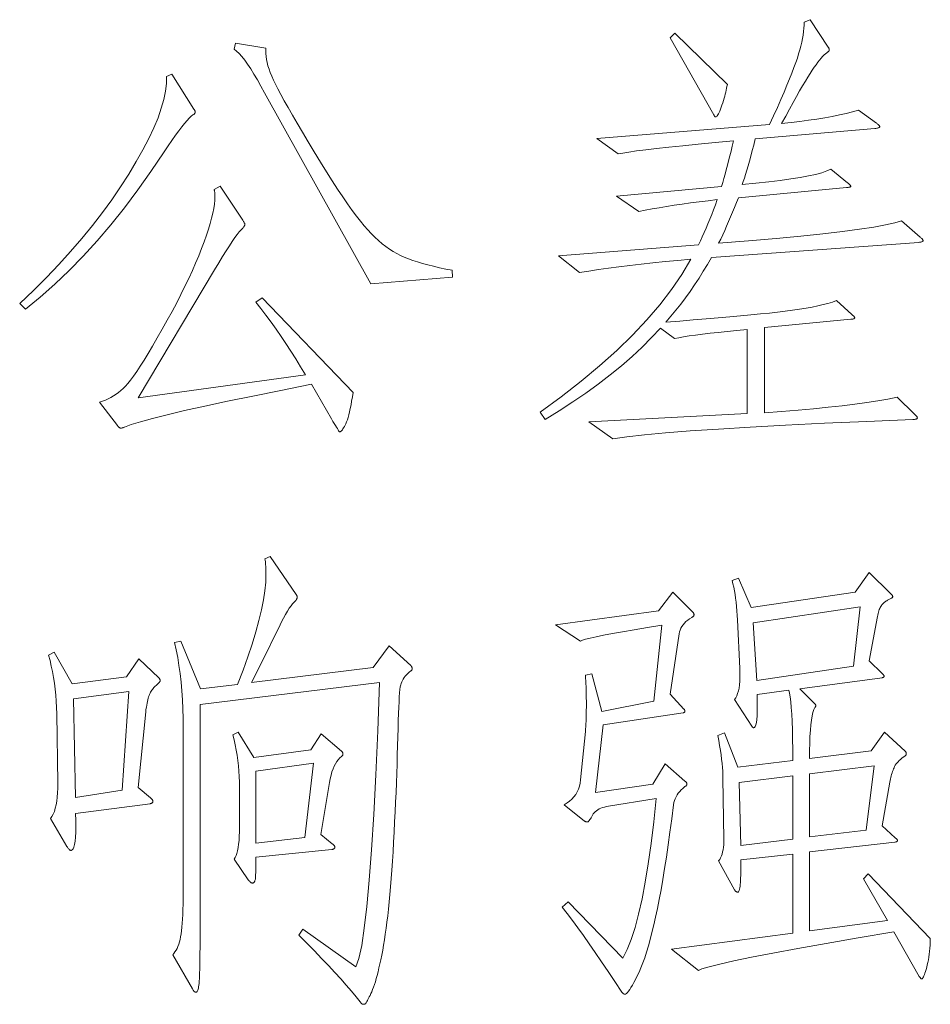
# Model space of a CAD drawing. Extents: x 0 to 1189, y 0 to 841.
# Tile 40 of 132: x 107 to 117, y 87 to 98. Entities that reach past the tile are written whole.
import ezdxf

# ---------------------------------------------------------------- set-up
doc = ezdxf.new("R2010")
doc.units = 0

msp = doc.modelspace()

# ---------------------------------------------------------------- linework, layer by layer
at = {"color": 7, "lineweight": 13}
for points in [[(116.618, 95.266), (116.624, 95.261), (116.63, 95.256), (116.635, 95.252), (116.639, 95.247), (116.642, 95.243), (116.645, 95.239), (116.647, 95.236), (116.649, 95.232), (116.65, 95.229), (116.65, 95.227), (116.65, 95.224), (116.648, 95.222), (116.646, 95.219), (116.642, 95.217), (116.638, 95.215), (116.633, 95.214), (116.627, 95.212), (116.62, 95.211), (116.612, 95.209), (116.603, 95.208), (114.327, 95.044), (114.283, 94.967), (114.238, 94.891), (114.191, 94.816), (114.143, 94.743), (114.094, 94.671), (114.043, 94.6), (113.991, 94.531), (113.937, 94.463), (113.882, 94.397), (113.826, 94.332), (113.981, 94.344), (114.128, 94.357), (114.269, 94.368), (114.402, 94.38), (114.529, 94.391), (114.648, 94.402), (114.76, 94.413), (114.865, 94.423), (114.963, 94.433), (115.053, 94.443), (115.138, 94.453), (115.218, 94.463), (115.294, 94.474), (115.366, 94.486), (115.433, 94.498), (115.495, 94.511), (115.553, 94.525), (115.606, 94.539), (115.655, 94.554), (115.7, 94.569), (115.869, 94.416), (115.875, 94.411), (115.88, 94.406), (115.885, 94.402), (115.889, 94.398), (115.893, 94.394), (115.895, 94.39), (115.898, 94.387), (115.899, 94.384), (115.9, 94.382), (115.9, 94.379), (115.9, 94.377), (115.899, 94.375), (115.897, 94.373), (115.894, 94.372), (115.89, 94.37), (115.885, 94.369), (115.88, 94.367), (115.873, 94.366), (115.866, 94.365), (115.858, 94.364), (114.908, 94.274), (114.908, 93.339), (115.098, 93.353), (115.279, 93.368), (115.449, 93.383), (115.61, 93.399), (115.761, 93.416), (115.901, 93.433), (116.032, 93.451), (116.153, 93.469), (116.264, 93.489), (116.365, 93.508), (116.555, 93.324), (116.561, 93.318), (116.566, 93.313), (116.571, 93.309), (116.575, 93.304), (116.579, 93.3), (116.582, 93.296), (116.584, 93.292), (116.585, 93.288), (116.586, 93.285), (116.587, 93.281), (116.586, 93.278), (116.585, 93.276), (116.582, 93.273), (116.579, 93.271), (116.575, 93.269), (116.57, 93.268), (116.563, 93.267), (116.556, 93.266), (116.548, 93.266), (116.539, 93.265), (116.034, 93.244), (115.568, 93.223), (115.141, 93.202), (114.753, 93.181), (114.404, 93.16), (114.094, 93.139), (113.823, 93.118), (113.591, 93.097), (113.399, 93.075), (113.245, 93.054), (112.981, 93.239), (114.718, 93.329), (114.718, 94.253), (114.605, 94.242), (114.5, 94.232), (114.402, 94.221), (114.312, 94.211), (114.228, 94.201), (114.152, 94.191), (114.083, 94.181), (114.022, 94.172), (113.968, 94.162), (113.921, 94.152), (113.768, 94.268), (113.67, 94.163), (113.567, 94.059), (113.456, 93.956), (113.339, 93.855), (113.216, 93.754), (113.086, 93.654), (112.95, 93.555), (112.807, 93.458), (112.657, 93.361), (112.501, 93.265), (112.448, 93.345), (112.68, 93.514), (112.898, 93.684), (113.1, 93.853), (113.288, 94.021), (113.46, 94.189), (113.618, 94.357), (113.761, 94.524), (113.889, 94.691), (114.002, 94.857), (114.1, 95.023), (113.957, 95.01), (113.818, 94.997), (113.685, 94.983), (113.556, 94.969), (113.431, 94.955), (113.312, 94.94), (113.197, 94.924), (113.087, 94.909), (112.981, 94.892), (112.881, 94.876), (112.649, 95.06), (114.185, 95.182), (114.206, 95.225), (114.227, 95.269), (114.248, 95.315), (114.268, 95.363), (114.289, 95.411), (114.31, 95.462), (114.33, 95.514), (114.35, 95.567), (114.371, 95.622), (114.391, 95.678), (114.29, 95.666), (114.192, 95.654), (114.098, 95.642), (114.007, 95.629), (113.919, 95.616), (113.835, 95.603), (113.754, 95.589), (113.676, 95.575), (113.601, 95.561), (113.53, 95.546), (113.287, 95.715), (114.438, 95.821), (114.451, 95.864), (114.464, 95.91), (114.477, 95.957), (114.49, 96.005), (114.503, 96.054), (114.516, 96.105), (114.529, 96.157), (114.543, 96.211), (114.556, 96.266), (114.57, 96.322), (114.367, 96.303), (114.182, 96.286), (114.013, 96.269), (113.861, 96.254), (113.725, 96.239), (113.607, 96.225), (113.506, 96.212), (113.421, 96.2), (113.354, 96.189), (113.303, 96.179), (113.071, 96.348), (114.966, 96.502), (115.01, 96.598), (115.051, 96.689), (115.089, 96.775), (115.124, 96.856), (115.155, 96.932), (115.184, 97.002), (115.21, 97.067), (115.233, 97.127), (115.253, 97.181), (115.27, 97.23), (115.284, 97.276), (115.297, 97.32), (115.309, 97.363), (115.319, 97.405), (115.327, 97.445), (115.334, 97.484), (115.339, 97.522), (115.343, 97.558), (115.345, 97.593), (115.346, 97.626), (115.41, 97.652), (115.61, 97.351), (115.612, 97.347), (115.614, 97.343), (115.615, 97.34), (115.617, 97.336), (115.618, 97.333), (115.619, 97.33), (115.62, 97.327), (115.62, 97.324), (115.621, 97.322), (115.621, 97.32), (115.621, 97.318), (115.62, 97.316), (115.619, 97.313), (115.618, 97.311), (115.617, 97.309), (115.615, 97.307), (115.613, 97.305), (115.611, 97.303), (115.608, 97.301), (115.605, 97.299), (115.592, 97.29), (115.578, 97.279), (115.563, 97.265), (115.547, 97.249), (115.53, 97.23), (115.513, 97.209), (115.494, 97.185), (115.475, 97.158), (115.454, 97.13), (115.433, 97.098), (115.41, 97.063), (115.385, 97.022), (115.358, 96.977), (115.328, 96.926), (115.295, 96.87), (115.261, 96.809), (115.224, 96.742), (115.184, 96.671), (115.142, 96.594), (115.098, 96.512), (115.201, 96.523), (115.299, 96.535), (115.394, 96.548), (115.484, 96.561), (115.571, 96.575), (115.653, 96.591), (115.731, 96.607), (115.806, 96.624), (115.876, 96.641), (115.943, 96.66), (116.138, 96.517), (116.145, 96.512), (116.151, 96.507), (116.157, 96.503), (116.162, 96.498), (116.166, 96.494), (116.169, 96.49), (116.172, 96.487), (116.173, 96.484), (116.175, 96.481), (116.175, 96.478), (116.174, 96.475), (116.173, 96.473), (116.17, 96.471), (116.167, 96.468), (116.162, 96.467), (116.156, 96.465), (116.149, 96.463), (116.141, 96.462), (116.132, 96.46), (116.122, 96.459), (114.808, 96.343), (114.791, 96.277), (114.775, 96.215), (114.759, 96.156), (114.744, 96.101), (114.73, 96.049), (114.716, 96), (114.702, 95.955), (114.689, 95.914), (114.677, 95.876), (114.665, 95.842), (114.816, 95.857), (114.956, 95.872), (115.083, 95.888), (115.198, 95.904), (115.301, 95.921), (115.392, 95.938), (115.471, 95.955), (115.539, 95.973), (115.594, 95.992), (115.637, 96.011), (115.821, 95.863), (115.828, 95.857), (115.835, 95.851), (115.84, 95.846), (115.845, 95.841), (115.849, 95.837), (115.852, 95.833), (115.855, 95.83), (115.857, 95.827), (115.858, 95.825), (115.858, 95.823), (115.858, 95.822), (115.856, 95.82), (115.854, 95.819), (115.851, 95.817), (115.846, 95.816), (115.841, 95.815), (115.835, 95.813), (115.828, 95.812), (115.82, 95.811), (115.811, 95.81), (114.623, 95.699), (114.602, 95.645), (114.58, 95.591), (114.559, 95.539), (114.538, 95.487), (114.516, 95.436), (114.494, 95.387), (114.473, 95.338), (114.451, 95.29), (114.429, 95.243), (114.406, 95.198), (114.735, 95.225), (115.036, 95.251), (115.308, 95.278), (115.551, 95.303), (115.766, 95.328), (115.952, 95.353), (116.11, 95.377), (116.239, 95.4), (116.34, 95.423), (116.413, 95.446)], [(114.502, 96.94), (114.498, 96.92), (114.494, 96.9), (114.49, 96.88), (114.485, 96.858), (114.479, 96.836), (114.473, 96.813), (114.466, 96.79), (114.459, 96.766), (114.452, 96.741), (114.443, 96.715), (114.435, 96.691), (114.427, 96.669), (114.42, 96.649), (114.412, 96.633), (114.405, 96.618), (114.398, 96.607), (114.392, 96.598), (114.386, 96.591), (114.38, 96.587), (114.375, 96.586), (114.373, 96.586), (114.371, 96.587), (114.368, 96.588), (114.366, 96.589), (114.364, 96.591), (114.362, 96.594), (114.36, 96.596), (114.358, 96.599), (114.356, 96.603), (114.354, 96.607), (113.873, 97.452), (113.926, 97.505)], [(111.487, 94.828), (110.59, 94.754), (109.423, 96.85), (109.383, 96.924), (109.344, 96.992), (109.307, 97.055), (109.271, 97.112), (109.237, 97.163), (109.205, 97.208), (109.174, 97.247), (109.144, 97.281), (109.117, 97.308), (109.09, 97.33), (109.106, 97.394), (109.439, 97.341), (109.437, 97.312), (109.437, 97.281), (109.44, 97.249), (109.444, 97.216), (109.451, 97.182), (109.461, 97.146), (109.472, 97.109), (109.486, 97.071), (109.502, 97.031), (109.521, 96.99), (109.543, 96.944), (109.57, 96.892), (109.602, 96.831), (109.639, 96.763), (109.682, 96.688), (109.729, 96.606), (109.782, 96.516), (109.839, 96.418), (109.902, 96.313), (109.969, 96.201), (110.038, 96.088), (110.104, 95.982), (110.166, 95.884), (110.225, 95.792), (110.282, 95.708), (110.335, 95.63), (110.385, 95.56), (110.431, 95.496), (110.475, 95.44), (110.516, 95.39), (110.555, 95.346), (110.594, 95.304), (110.634, 95.265), (110.673, 95.228), (110.713, 95.194), (110.753, 95.163), (110.793, 95.135), (110.833, 95.109), (110.874, 95.086), (110.914, 95.066), (110.957, 95.047), (111.002, 95.029), (111.051, 95.011), (111.103, 94.994), (111.158, 94.977), (111.216, 94.961), (111.278, 94.946), (111.343, 94.93), (111.411, 94.916), (111.482, 94.902)], [(108.647, 96.67), (108.65, 96.666), (108.653, 96.662), (108.655, 96.658), (108.657, 96.655), (108.659, 96.651), (108.66, 96.648), (108.661, 96.645), (108.662, 96.642), (108.663, 96.639), (108.663, 96.636), (108.663, 96.633), (108.662, 96.631), (108.661, 96.628), (108.659, 96.625), (108.656, 96.622), (108.653, 96.619), (108.65, 96.616), (108.646, 96.613), (108.642, 96.61), (108.637, 96.607), (108.618, 96.593), (108.597, 96.572), (108.573, 96.546), (108.545, 96.514), (108.515, 96.476), (108.482, 96.433), (108.446, 96.384), (108.407, 96.328), (108.365, 96.267), (108.32, 96.201), (108.177, 95.988), (108.033, 95.784), (107.886, 95.589), (107.737, 95.402), (107.586, 95.225), (107.433, 95.057), (107.278, 94.898), (107.12, 94.748), (106.961, 94.607), (106.799, 94.474), (106.736, 94.538), (106.886, 94.681), (107.029, 94.824), (107.165, 94.967), (107.295, 95.11), (107.418, 95.252), (107.535, 95.394), (107.645, 95.535), (107.748, 95.676), (107.844, 95.817), (107.934, 95.958), (108.016, 96.095), (108.089, 96.225), (108.153, 96.349), (108.208, 96.466), (108.254, 96.577), (108.29, 96.681), (108.318, 96.778), (108.336, 96.868), (108.346, 96.952), (108.346, 97.029), (108.404, 97.056)], [(110.394, 93.561), (110.387, 93.512), (110.379, 93.466), (110.372, 93.424), (110.364, 93.385), (110.356, 93.349), (110.348, 93.316), (110.34, 93.287), (110.332, 93.26), (110.324, 93.238), (110.315, 93.218), (110.307, 93.201), (110.299, 93.186), (110.291, 93.172), (110.284, 93.161), (110.277, 93.151), (110.27, 93.143), (110.264, 93.136), (110.258, 93.132), (110.252, 93.129), (110.247, 93.128), (110.245, 93.13), (110.241, 93.134), (110.236, 93.141), (110.23, 93.151), (110.222, 93.164), (110.212, 93.18), (110.2, 93.198), (110.187, 93.219), (110.173, 93.244), (110.157, 93.271), (109.94, 93.651), (109.603, 93.584), (109.294, 93.522), (109.015, 93.464), (108.766, 93.411), (108.545, 93.362), (108.355, 93.317), (108.194, 93.276), (108.062, 93.24), (107.96, 93.209), (107.887, 93.181), (107.882, 93.179), (107.877, 93.177), (107.872, 93.176), (107.867, 93.174), (107.863, 93.173), (107.859, 93.172), (107.855, 93.171), (107.851, 93.171), (107.848, 93.171), (107.845, 93.17), (107.841, 93.171), (107.838, 93.171), (107.835, 93.173), (107.831, 93.175), (107.827, 93.177), (107.824, 93.18), (107.82, 93.183), (107.816, 93.187), (107.812, 93.192), (107.808, 93.197), (107.612, 93.456), (107.645, 93.466), (107.676, 93.478), (107.707, 93.491), (107.737, 93.506), (107.765, 93.523), (107.794, 93.541), (107.821, 93.561), (107.847, 93.582), (107.873, 93.605), (107.897, 93.63), (107.923, 93.659), (107.952, 93.695), (107.985, 93.739), (108.02, 93.791), (108.059, 93.849), (108.101, 93.916), (108.146, 93.989), (108.195, 94.071), (108.246, 94.159), (108.301, 94.255), (108.356, 94.354), (108.409, 94.45), (108.459, 94.544), (108.506, 94.636), (108.55, 94.726), (108.592, 94.813), (108.631, 94.898), (108.667, 94.981), (108.701, 95.061), (108.732, 95.14), (108.76, 95.215), (108.785, 95.286), (108.807, 95.353), (108.826, 95.416), (108.842, 95.475), (108.856, 95.53), (108.866, 95.581), (108.873, 95.628), (108.878, 95.671), (108.879, 95.71), (108.879, 95.719), (108.879, 95.728), (108.878, 95.737), (108.878, 95.745), (108.877, 95.753), (108.876, 95.761), (108.874, 95.768), (108.873, 95.776), (108.871, 95.782), (108.869, 95.789), (108.937, 95.826), (109.186, 95.451), (109.19, 95.445), (109.193, 95.439), (109.196, 95.433), (109.199, 95.428), (109.201, 95.423), (109.203, 95.419), (109.205, 95.414), (109.206, 95.41), (109.206, 95.407), (109.207, 95.403), (109.206, 95.4), (109.206, 95.397), (109.204, 95.393), (109.202, 95.389), (109.2, 95.385), (109.197, 95.381), (109.194, 95.376), (109.19, 95.371), (109.185, 95.366), (109.18, 95.361), (109.165, 95.346), (109.146, 95.324), (109.124, 95.296), (109.098, 95.261), (109.069, 95.219), (109.037, 95.17), (109.001, 95.114), (108.962, 95.052), (108.92, 94.983), (108.874, 94.907), (108.035, 93.503), (109.872, 93.756), (109.819, 93.844), (109.766, 93.93), (109.712, 94.014), (109.658, 94.097), (109.604, 94.177), (109.549, 94.256), (109.495, 94.333), (109.439, 94.408), (109.384, 94.482), (109.328, 94.554), (109.397, 94.601)], [(110.79, 90.779), (111.028, 90.563), (111.031, 90.559), (111.034, 90.556), (111.036, 90.553), (111.038, 90.55), (111.04, 90.547), (111.041, 90.544), (111.042, 90.54), (111.043, 90.537), (111.044, 90.534), (111.044, 90.531), (111.044, 90.528), (111.043, 90.525), (111.042, 90.522), (111.041, 90.519), (111.04, 90.516), (111.038, 90.514), (111.036, 90.511), (111.034, 90.509), (111.031, 90.507), (111.028, 90.505), (111.011, 90.491), (110.995, 90.476), (110.98, 90.462), (110.967, 90.447), (110.955, 90.432), (110.945, 90.416), (110.936, 90.401), (110.928, 90.385), (110.922, 90.368), (110.917, 90.351), (110.913, 90.331), (110.909, 90.302), (110.905, 90.265), (110.902, 90.22), (110.899, 90.167), (110.896, 90.106), (110.893, 90.037), (110.89, 89.96), (110.888, 89.874), (110.885, 89.781), (110.883, 89.683), (110.88, 89.584), (110.877, 89.483), (110.874, 89.381), (110.87, 89.277), (110.866, 89.172), (110.862, 89.065), (110.857, 88.957), (110.851, 88.847), (110.846, 88.736), (110.84, 88.626), (110.834, 88.52), (110.827, 88.418), (110.82, 88.32), (110.813, 88.227), (110.806, 88.137), (110.799, 88.051), (110.791, 87.969), (110.783, 87.891), (110.775, 87.817), (110.766, 87.747), (110.757, 87.68), (110.748, 87.615), (110.739, 87.554), (110.73, 87.495), (110.72, 87.439), (110.71, 87.386), (110.7, 87.336), (110.69, 87.289), (110.679, 87.245), (110.669, 87.203), (110.659, 87.164), (110.649, 87.128), (110.639, 87.094), (110.629, 87.063), (110.619, 87.034), (110.609, 87.007), (110.6, 86.984), (110.591, 86.963), (110.582, 86.944), (110.573, 86.927), (110.565, 86.912), (110.558, 86.899), (110.552, 86.887), (110.546, 86.877), (110.541, 86.869), (110.537, 86.862), (110.534, 86.857), (110.531, 86.853), (110.529, 86.851), (110.527, 86.85), (110.526, 86.85), (110.524, 86.849), (110.521, 86.848), (110.519, 86.847), (110.517, 86.847), (110.514, 86.847), (110.511, 86.846), (110.508, 86.846), (110.505, 86.846), (110.502, 86.846), (110.499, 86.847), (110.496, 86.849), (110.493, 86.85), (110.489, 86.853), (110.486, 86.856), (110.483, 86.859), (110.48, 86.863), (110.477, 86.868), (110.474, 86.873), (110.427, 86.93), (110.376, 86.991), (110.32, 87.056), (110.259, 87.124), (110.194, 87.196), (110.124, 87.271), (110.049, 87.35), (109.97, 87.432), (109.886, 87.517), (109.798, 87.606), (109.845, 87.67), (110.426, 87.258), (110.458, 87.35), (110.489, 87.491), (110.518, 87.681), (110.546, 87.919), (110.573, 88.207), (110.598, 88.543), (110.622, 88.929), (110.644, 89.363), (110.665, 89.846), (110.685, 90.378), (108.716, 90.135), (108.716, 87.828), (108.716, 87.702), (108.715, 87.587), (108.715, 87.483), (108.714, 87.391), (108.713, 87.309), (108.712, 87.24), (108.711, 87.181), (108.709, 87.134), (108.707, 87.098), (108.705, 87.073), (108.703, 87.055), (108.7, 87.039), (108.698, 87.025), (108.695, 87.012), (108.692, 87.002), (108.689, 86.993), (108.685, 86.987), (108.681, 86.982), (108.678, 86.979), (108.673, 86.978), (108.669, 86.979), (108.665, 86.98), (108.661, 86.981), (108.657, 86.984), (108.652, 86.987), (108.648, 86.991), (108.644, 86.996), (108.64, 87.002), (108.635, 87.008), (108.631, 87.015), (108.415, 87.39), (108.428, 87.405), (108.44, 87.421), (108.452, 87.439), (108.463, 87.46), (108.472, 87.482), (108.481, 87.506), (108.489, 87.531), (108.496, 87.559), (108.502, 87.588), (108.507, 87.62), (108.512, 87.654), (108.516, 87.692), (108.519, 87.735), (108.522, 87.782), (108.525, 87.833), (108.527, 87.888), (108.529, 87.947), (108.53, 88.011), (108.531, 88.078), (108.531, 88.15), (108.531, 89.876), (108.53, 89.984), (108.527, 90.088), (108.522, 90.189), (108.516, 90.288), (108.507, 90.383), (108.497, 90.476), (108.484, 90.565), (108.47, 90.652), (108.454, 90.735), (108.436, 90.816), (108.505, 90.832), (108.721, 90.309), (109.127, 90.357), (109.187, 90.512), (109.24, 90.66), (109.286, 90.8), (109.327, 90.933), (109.361, 91.058), (109.389, 91.175), (109.411, 91.284), (109.426, 91.385), (109.436, 91.479), (109.439, 91.566), (109.439, 91.583), (109.438, 91.601), (109.438, 91.619), (109.437, 91.636), (109.436, 91.653), (109.435, 91.67), (109.434, 91.686), (109.432, 91.702), (109.43, 91.719), (109.428, 91.735), (109.486, 91.761), (109.771, 91.344), (109.773, 91.341), (109.775, 91.338), (109.777, 91.334), (109.778, 91.331), (109.779, 91.328), (109.78, 91.325), (109.781, 91.322), (109.782, 91.319), (109.782, 91.315), (109.782, 91.312), (109.782, 91.309), (109.781, 91.306), (109.78, 91.302), (109.779, 91.299), (109.777, 91.295), (109.774, 91.291), (109.772, 91.287), (109.769, 91.284), (109.765, 91.279), (109.761, 91.275), (109.747, 91.261), (109.731, 91.243), (109.714, 91.22), (109.695, 91.192), (109.675, 91.16), (109.654, 91.124), (109.631, 91.083), (109.607, 91.037), (109.582, 90.987), (109.555, 90.932), (109.528, 90.875), (109.5, 90.819), (109.473, 90.763), (109.445, 90.707), (109.418, 90.651), (109.39, 90.596), (109.363, 90.541), (109.335, 90.486), (109.308, 90.432), (109.281, 90.378), (110.616, 90.541)], [(116.729, 87.569), (116.728, 87.532), (116.726, 87.496), (116.723, 87.461), (116.72, 87.427), (116.717, 87.395), (116.712, 87.364), (116.708, 87.334), (116.702, 87.306), (116.696, 87.279), (116.69, 87.253), (116.683, 87.229), (116.676, 87.207), (116.67, 87.188), (116.664, 87.172), (116.659, 87.158), (116.653, 87.146), (116.648, 87.137), (116.643, 87.131), (116.639, 87.127), (116.634, 87.126), (116.632, 87.126), (116.63, 87.127), (116.627, 87.128), (116.625, 87.13), (116.622, 87.133), (116.62, 87.135), (116.617, 87.139), (116.614, 87.143), (116.611, 87.147), (116.608, 87.152), (116.328, 87.643), (115.938, 87.576), (115.587, 87.515), (115.275, 87.458), (115.002, 87.408), (114.768, 87.362), (114.573, 87.322), (114.418, 87.287), (114.301, 87.258), (114.223, 87.234), (114.185, 87.216), (113.889, 87.453), (115.219, 87.627), (115.219, 88.493), (114.649, 88.43), (114.65, 88.411), (114.651, 88.392), (114.651, 88.372), (114.651, 88.351), (114.651, 88.33), (114.651, 88.307), (114.65, 88.284), (114.649, 88.259), (114.648, 88.234), (114.647, 88.208), (114.645, 88.183), (114.643, 88.161), (114.641, 88.141), (114.638, 88.124), (114.635, 88.109), (114.632, 88.097), (114.629, 88.088), (114.626, 88.081), (114.622, 88.077), (114.618, 88.076), (114.613, 88.076), (114.609, 88.077), (114.605, 88.079), (114.602, 88.08), (114.598, 88.083), (114.594, 88.086), (114.591, 88.089), (114.587, 88.093), (114.584, 88.098), (114.581, 88.103), (114.406, 88.419), (114.418, 88.436), (114.427, 88.454), (114.436, 88.474), (114.444, 88.495), (114.45, 88.518), (114.455, 88.543), (114.459, 88.569), (114.462, 88.597), (114.464, 88.626), (114.465, 88.657), (114.454, 89.327), (114.453, 89.364), (114.452, 89.404), (114.449, 89.445), (114.445, 89.489), (114.439, 89.535), (114.433, 89.583), (114.426, 89.633), (114.417, 89.685), (114.407, 89.74), (114.396, 89.797), (114.47, 89.824), (114.618, 89.449), (115.219, 89.523), (115.219, 89.644), (115.218, 89.756), (115.216, 89.858), (115.213, 89.95), (115.209, 90.032), (115.204, 90.104), (115.199, 90.166), (115.192, 90.219), (115.185, 90.261), (115.177, 90.293), (114.829, 90.246), (114.83, 90.177), (114.831, 90.115), (114.83, 90.06), (114.828, 90.013), (114.825, 89.973), (114.821, 89.94), (114.815, 89.914), (114.809, 89.896), (114.801, 89.885), (114.792, 89.882), (114.79, 89.882), (114.788, 89.882), (114.786, 89.883), (114.783, 89.884), (114.781, 89.886), (114.779, 89.887), (114.777, 89.889), (114.775, 89.892), (114.773, 89.894), (114.771, 89.897), (114.581, 90.193), (114.594, 90.211), (114.605, 90.232), (114.615, 90.257), (114.623, 90.285), (114.63, 90.317), (114.635, 90.353), (114.638, 90.392), (114.64, 90.435), (114.64, 90.481), (114.639, 90.531), (114.612, 91.064), (114.61, 91.115), (114.607, 91.164), (114.603, 91.212), (114.598, 91.258), (114.593, 91.302), (114.586, 91.344), (114.579, 91.385), (114.572, 91.424), (114.563, 91.461), (114.554, 91.497), (114.623, 91.523), (114.765, 91.201), (115.906, 91.37), (116.059, 91.587), (116.291, 91.354), (116.296, 91.35), (116.301, 91.346), (116.305, 91.342), (116.308, 91.339), (116.311, 91.335), (116.313, 91.332), (116.315, 91.329), (116.316, 91.326), (116.317, 91.323), (116.317, 91.32), (116.317, 91.317), (116.316, 91.315), (116.314, 91.312), (116.311, 91.309), (116.307, 91.306), (116.302, 91.302), (116.297, 91.299), (116.29, 91.296), (116.283, 91.292), (116.275, 91.288), (116.267, 91.285), (116.259, 91.28), (116.251, 91.275), (116.243, 91.27), (116.235, 91.265), (116.227, 91.259), (116.22, 91.252), (116.213, 91.245), (116.206, 91.238), (116.199, 91.23), (116.192, 91.222), (116.186, 91.213), (116.18, 91.202), (116.174, 91.191), (116.169, 91.178), (116.164, 91.165), (116.16, 91.15), (116.156, 91.135), (116.152, 91.118), (116.149, 91.101), (116.059, 90.615), (116.201, 90.478), (116.205, 90.474), (116.209, 90.47), (116.212, 90.466), (116.215, 90.463), (116.217, 90.46), (116.219, 90.457), (116.221, 90.454), (116.222, 90.451), (116.222, 90.449), (116.222, 90.446), (116.222, 90.444), (116.222, 90.442), (116.221, 90.441), (116.219, 90.439), (116.217, 90.437), (116.215, 90.436), (116.212, 90.434), (116.209, 90.433), (116.205, 90.432), (116.201, 90.431), (115.299, 90.309), (115.452, 90.156), (115.456, 90.152), (115.459, 90.148), (115.463, 90.144), (115.465, 90.141), (115.468, 90.138), (115.469, 90.135), (115.471, 90.132), (115.472, 90.129), (115.473, 90.127), (115.473, 90.124), (115.473, 90.122), (115.472, 90.12), (115.472, 90.118), (115.471, 90.116), (115.47, 90.114), (115.469, 90.112), (115.468, 90.11), (115.466, 90.108), (115.464, 90.105), (115.462, 90.103), (115.451, 90.08), (115.441, 90.049), (115.433, 90.011), (115.425, 89.966), (115.419, 89.913), (115.414, 89.854), (115.409, 89.787), (115.407, 89.713), (115.405, 89.632), (115.404, 89.544), (116.08, 89.628), (116.228, 89.834), (116.455, 89.623), (116.457, 89.621), (116.459, 89.618), (116.46, 89.616), (116.462, 89.614), (116.463, 89.611), (116.464, 89.608), (116.464, 89.606), (116.465, 89.603), (116.465, 89.6), (116.465, 89.597), (116.465, 89.593), (116.465, 89.59), (116.464, 89.588), (116.463, 89.585), (116.461, 89.582), (116.46, 89.579), (116.458, 89.577), (116.455, 89.575), (116.452, 89.572), (116.449, 89.57), (116.432, 89.558), (116.416, 89.546), (116.401, 89.534), (116.387, 89.522), (116.375, 89.509), (116.364, 89.497), (116.354, 89.484), (116.345, 89.47), (116.337, 89.457), (116.331, 89.443), (116.325, 89.43), (116.32, 89.415), (116.314, 89.4), (116.31, 89.385), (116.305, 89.37), (116.301, 89.353), (116.297, 89.337), (116.293, 89.32), (116.289, 89.303), (116.286, 89.285), (116.201, 88.805), (116.344, 88.673), (116.349, 88.669), (116.353, 88.665), (116.357, 88.661), (116.361, 88.657), (116.364, 88.654), (116.366, 88.651), (116.368, 88.648), (116.369, 88.646), (116.37, 88.643), (116.37, 88.641), (116.37, 88.639), (116.369, 88.637), (116.367, 88.635), (116.365, 88.633), (116.362, 88.632), (116.359, 88.63), (116.355, 88.629), (116.35, 88.628), (116.345, 88.626), (116.339, 88.625), (115.404, 88.52), (115.404, 87.654), (116.259, 87.765), (115.995, 88.224), (116.048, 88.277)], [(114.116, 91.159), (114.12, 91.155), (114.124, 91.151), (114.127, 91.147), (114.13, 91.143), (114.132, 91.139), (114.134, 91.136), (114.135, 91.132), (114.136, 91.129), (114.137, 91.125), (114.137, 91.122), (114.137, 91.119), (114.136, 91.116), (114.135, 91.113), (114.133, 91.11), (114.131, 91.106), (114.128, 91.103), (114.124, 91.1), (114.12, 91.097), (114.116, 91.094), (114.111, 91.09), (114.088, 91.076), (114.067, 91.061), (114.048, 91.046), (114.031, 91.029), (114.016, 91.011), (114.003, 90.993), (113.993, 90.974), (113.984, 90.954), (113.978, 90.933), (113.974, 90.911), (113.873, 90.251), (114.026, 90.087), (114.028, 90.084), (114.03, 90.081), (114.032, 90.078), (114.033, 90.076), (114.034, 90.073), (114.035, 90.07), (114.036, 90.068), (114.037, 90.066), (114.037, 90.063), (114.037, 90.061), (114.037, 90.059), (114.036, 90.057), (114.035, 90.055), (114.034, 90.053), (114.032, 90.052), (114.029, 90.05), (114.027, 90.049), (114.023, 90.048), (114.02, 90.046), (114.016, 90.045), (113.14, 89.913), (113.055, 89.169), (113.683, 89.264), (113.821, 89.486), (114.037, 89.296), (114.041, 89.292), (114.045, 89.289), (114.048, 89.286), (114.05, 89.283), (114.053, 89.28), (114.055, 89.277), (114.056, 89.273), (114.057, 89.27), (114.058, 89.267), (114.058, 89.264), (114.058, 89.261), (114.057, 89.258), (114.056, 89.254), (114.054, 89.251), (114.051, 89.248), (114.049, 89.245), (114.045, 89.242), (114.041, 89.239), (114.037, 89.235), (114.032, 89.232), (114.012, 89.216), (113.995, 89.199), (113.979, 89.181), (113.964, 89.163), (113.951, 89.144), (113.94, 89.124), (113.93, 89.103), (113.922, 89.082), (113.915, 89.06), (113.91, 89.037), (113.891, 88.883), (113.872, 88.736), (113.853, 88.596), (113.833, 88.462), (113.814, 88.336), (113.794, 88.216), (113.775, 88.103), (113.755, 87.996), (113.735, 87.897), (113.715, 87.804), (113.695, 87.718), (113.675, 87.636), (113.655, 87.559), (113.635, 87.487), (113.615, 87.42), (113.595, 87.357), (113.575, 87.3), (113.554, 87.248), (113.534, 87.2), (113.514, 87.158), (113.495, 87.119), (113.477, 87.085), (113.46, 87.055), (113.444, 87.029), (113.43, 87.007), (113.417, 86.989), (113.405, 86.975), (113.394, 86.965), (113.385, 86.959), (113.377, 86.957), (113.374, 86.957), (113.371, 86.958), (113.368, 86.959), (113.364, 86.96), (113.361, 86.962), (113.358, 86.965), (113.355, 86.967), (113.352, 86.971), (113.349, 86.974), (113.345, 86.978), (113.269, 87.095), (113.194, 87.206), (113.122, 87.313), (113.053, 87.414), (112.986, 87.51), (112.922, 87.601), (112.861, 87.687), (112.801, 87.767), (112.745, 87.842), (112.691, 87.913), (112.754, 87.971), (113.356, 87.353), (113.402, 87.446), (113.447, 87.558), (113.489, 87.688), (113.528, 87.836), (113.566, 88.002), (113.601, 88.187), (113.634, 88.389), (113.665, 88.61), (113.694, 88.849), (113.72, 89.106), (113.176, 89.016), (113.154, 89.011), (113.133, 89.005), (113.114, 88.998), (113.096, 88.99), (113.079, 88.982), (113.065, 88.971), (113.051, 88.96), (113.04, 88.948), (113.029, 88.935), (113.021, 88.921), (113.013, 88.907), (113.006, 88.894), (112.999, 88.883), (112.993, 88.874), (112.987, 88.865), (112.982, 88.859), (112.977, 88.854), (112.973, 88.85), (112.969, 88.848), (112.965, 88.847), (112.962, 88.847), (112.959, 88.847), (112.956, 88.848), (112.953, 88.849), (112.949, 88.85), (112.946, 88.851), (112.943, 88.852), (112.94, 88.854), (112.937, 88.855), (112.934, 88.857), (112.712, 89.037), (112.743, 89.056), (112.771, 89.077), (112.797, 89.099), (112.819, 89.124), (112.839, 89.15), (112.855, 89.179), (112.869, 89.209), (112.879, 89.241), (112.887, 89.275), (112.891, 89.311), (112.944, 89.839), (112.946, 89.867), (112.948, 89.895), (112.95, 89.924), (112.951, 89.953), (112.952, 89.983), (112.953, 90.014), (112.954, 90.044), (112.954, 90.076), (112.955, 90.108), (112.955, 90.14), (112.955, 90.173), (112.954, 90.205), (112.954, 90.238), (112.953, 90.27), (112.952, 90.301), (112.951, 90.333), (112.95, 90.364), (112.948, 90.395), (112.946, 90.426), (112.944, 90.457), (113.013, 90.473), (113.124, 90.061), (113.694, 90.172), (113.784, 91.006), (113.625, 90.981), (113.481, 90.957), (113.353, 90.935), (113.24, 90.915), (113.143, 90.896), (113.062, 90.88), (112.996, 90.865), (112.946, 90.852), (112.911, 90.841), (112.891, 90.832), (112.617, 91.011), (113.747, 91.164), (113.905, 91.37)], [(115.959, 91.207), (114.787, 91.032), (114.824, 90.399), (115.885, 90.557)], [(108.045, 90.636), (108.262, 90.431), (108.265, 90.427), (108.267, 90.424), (108.27, 90.421), (108.272, 90.418), (108.274, 90.415), (108.275, 90.412), (108.276, 90.408), (108.277, 90.405), (108.277, 90.402), (108.278, 90.399), (108.277, 90.396), (108.276, 90.392), (108.273, 90.388), (108.27, 90.383), (108.266, 90.378), (108.261, 90.372), (108.256, 90.366), (108.249, 90.36), (108.241, 90.353), (108.233, 90.346), (108.224, 90.339), (108.215, 90.33), (108.207, 90.322), (108.2, 90.313), (108.192, 90.303), (108.185, 90.293), (108.179, 90.283), (108.173, 90.272), (108.167, 90.26), (108.161, 90.248), (108.156, 90.236), (108.151, 90.221), (108.146, 90.206), (108.142, 90.189), (108.138, 90.17), (108.134, 90.15), (108.13, 90.129), (108.126, 90.106), (108.122, 90.081), (108.119, 90.056), (108.035, 89.227), (108.172, 89.111), (108.177, 89.107), (108.181, 89.103), (108.185, 89.098), (108.189, 89.094), (108.192, 89.09), (108.194, 89.086), (108.196, 89.083), (108.197, 89.079), (108.198, 89.075), (108.198, 89.071), (108.198, 89.068), (108.197, 89.064), (108.195, 89.061), (108.193, 89.059), (108.19, 89.056), (108.187, 89.054), (108.183, 89.052), (108.178, 89.05), (108.173, 89.049), (108.167, 89.048), (107.348, 88.942), (107.351, 88.865), (107.352, 88.796), (107.351, 88.735), (107.348, 88.682), (107.344, 88.637), (107.339, 88.6), (107.332, 88.572), (107.323, 88.552), (107.313, 88.54), (107.301, 88.535), (107.297, 88.536), (107.292, 88.537), (107.288, 88.539), (107.283, 88.542), (107.278, 88.546), (107.274, 88.551), (107.269, 88.556), (107.264, 88.562), (107.259, 88.57), (107.253, 88.578), (107.074, 88.884), (107.09, 88.907), (107.104, 88.933), (107.117, 88.963), (107.127, 88.997), (107.136, 89.034), (107.143, 89.075), (107.148, 89.12), (107.152, 89.168), (107.153, 89.219), (107.153, 89.275), (107.143, 90.035), (107.141, 90.104), (107.137, 90.172), (107.132, 90.239), (107.126, 90.305), (107.117, 90.37), (107.108, 90.434), (107.096, 90.497), (107.083, 90.558), (107.069, 90.619), (107.053, 90.679), (107.116, 90.71), (107.311, 90.362), (107.908, 90.441)], [(107.934, 90.278), (107.327, 90.198), (107.348, 89.116), (107.86, 89.195)], [(110.046, 89.813), (110.268, 89.623), (110.271, 89.621), (110.273, 89.618), (110.276, 89.616), (110.278, 89.613), (110.28, 89.61), (110.281, 89.607), (110.282, 89.604), (110.283, 89.601), (110.283, 89.598), (110.284, 89.594), (110.283, 89.59), (110.283, 89.587), (110.282, 89.584), (110.281, 89.58), (110.28, 89.577), (110.278, 89.575), (110.276, 89.572), (110.273, 89.569), (110.271, 89.567), (110.268, 89.565), (110.249, 89.55), (110.232, 89.531), (110.216, 89.51), (110.201, 89.486), (110.187, 89.459), (110.175, 89.429), (110.163, 89.396), (110.153, 89.36), (110.144, 89.322), (110.136, 89.28), (110.041, 88.71), (110.167, 88.609), (110.172, 88.605), (110.177, 88.601), (110.181, 88.597), (110.184, 88.593), (110.187, 88.589), (110.19, 88.585), (110.191, 88.581), (110.193, 88.577), (110.194, 88.573), (110.194, 88.57), (110.194, 88.566), (110.193, 88.563), (110.191, 88.56), (110.189, 88.557), (110.186, 88.555), (110.182, 88.552), (110.178, 88.55), (110.174, 88.549), (110.168, 88.547), (110.162, 88.546), (109.328, 88.462), (109.328, 88.42), (109.328, 88.382), (109.327, 88.348), (109.327, 88.318), (109.326, 88.291), (109.325, 88.267), (109.324, 88.248), (109.323, 88.232), (109.322, 88.219), (109.32, 88.211), (109.318, 88.204), (109.316, 88.198), (109.314, 88.193), (109.312, 88.189), (109.309, 88.185), (109.306, 88.182), (109.303, 88.18), (109.299, 88.178), (109.295, 88.177), (109.291, 88.176), (109.287, 88.177), (109.282, 88.178), (109.278, 88.18), (109.273, 88.182), (109.269, 88.186), (109.264, 88.19), (109.259, 88.195), (109.254, 88.2), (109.249, 88.206), (109.244, 88.213), (109.09, 88.44), (109.102, 88.457), (109.111, 88.478), (109.12, 88.503), (109.128, 88.532), (109.134, 88.566), (109.139, 88.603), (109.143, 88.645), (109.146, 88.69), (109.148, 88.74), (109.149, 88.794), (109.149, 89.222), (109.148, 89.284), (109.146, 89.345), (109.142, 89.405), (109.137, 89.464), (109.13, 89.523), (109.122, 89.58), (109.112, 89.637), (109.101, 89.693), (109.089, 89.748), (109.075, 89.802), (109.133, 89.834), (109.307, 89.554), (109.93, 89.639)], [(109.962, 89.491), (109.328, 89.406), (109.328, 88.615), (109.867, 88.678)], [(116.112, 89.465), (115.404, 89.375), (115.404, 88.683), (116.027, 88.757)], [(115.219, 88.657), (115.219, 89.354), (114.633, 89.28), (114.649, 88.588)]]:
    msp.add_lwpolyline(points, close=True, dxfattribs=at)

doc.saveas('drawing.dxf')
